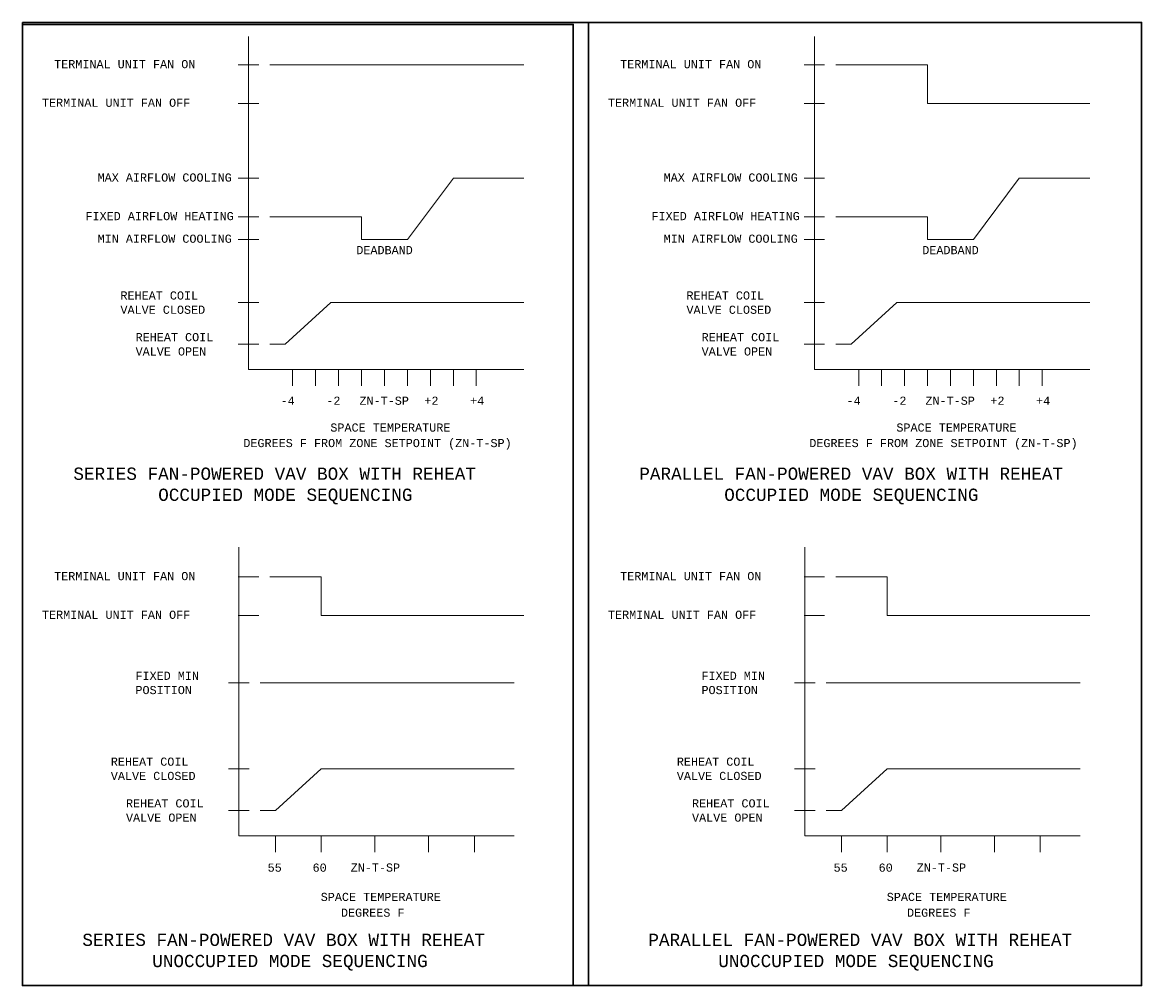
# Model space of a CAD drawing. Header units: inches. Extents: x 2 to 32.2, y 0.4 to 20.5.
# Tile 5 of 5: x 16.9 to 30.6, y 8.7 to 20.5. Entities that reach past the tile are written whole.
import ezdxf
from ezdxf.enums import TextEntityAlignment as Align

# ---------------------------------------------------------------- set-up
doc = ezdxf.new("R2010")
doc.units = ezdxf.units.IN
doc.header["$MEASUREMENT"] = 0
for name, color, linetype, lineweight in [('M-ANNO-SYMB', 6, 'Continuous', 30), ('M-ANNO-TEXT', 2, 'Continuous', 30), ('M-DIAG-GRPH', 6, 'Continuous', 13), ('M-DIAG-METR', 3, 'Continuous', 0)]:
    doc.layers.add(name, color=color, linetype=linetype, lineweight=lineweight)
doc.styles.add('CONTROLTXT', font='monotxt.shx', dxfattribs={"width": 0.8, "height": 0.125})

msp = doc.modelspace()

# ---------------------------------------------------------------- linework, layer by layer
at = {"layer": 'M-ANNO-SYMB'}
for points in [[(16.873, 20.467), (23.625, 20.467), (23.625, 8.685), (16.873, 8.685)], [(23.811, 20.493), (30.592, 20.493), (30.592, 8.685), (23.811, 8.685)]]:
    msp.add_3dface(points, dxfattribs=at)
at = {"layer": 'M-ANNO-TEXT'}
msp.add_3dface([(16.873, 20.493), (30.592, 20.493), (30.592, 8.685), (16.873, 8.685)], dxfattribs=at)
at = {"layer": 'M-DIAG-GRPH', "linetype": 'Continuous'}
for p, q in [((19.645, 20.319), (19.645, 16.237)), ((26.582, 20.319), (26.582, 16.237)), ((19.52, 19.973), (19.77, 19.973)), ((19.905, 19.973), (23.02, 19.973)), ((26.457, 19.973), (26.707, 19.973)), ((26.843, 19.973), (27.968, 19.973)), ((27.968, 19.973), (27.968, 19.5)), ((19.52, 19.5), (19.77, 19.5)), ((26.457, 19.5), (26.707, 19.5)), ((27.968, 19.5), (29.958, 19.5)), ((19.52, 18.583), (19.77, 18.583)), ((21.593, 17.833), (22.156, 18.583)), ((22.156, 18.583), (23.02, 18.583)), ((26.457, 18.583), (26.707, 18.583)), ((28.531, 17.833), (29.093, 18.583)), ((29.093, 18.583), (29.958, 18.583)), ((19.52, 18.11), (19.77, 18.11)), ((19.905, 18.11), (21.03, 18.11)), ((21.03, 18.11), (21.03, 17.833)), ((26.457, 18.11), (26.707, 18.11)), ((26.843, 18.11), (27.968, 18.11)), ((27.968, 18.11), (27.968, 17.833)), ((19.52, 17.833), (19.77, 17.833)), ((21.03, 17.833), (21.593, 17.833)), ((26.457, 17.833), (26.707, 17.833)), ((27.968, 17.833), (28.531, 17.833)), ((19.52, 17.057), (19.77, 17.057)), ((20.093, 16.546), (20.655, 17.057)), ((20.655, 17.057), (23.02, 17.057)), ((26.457, 17.057), (26.707, 17.057)), ((27.03, 16.546), (27.593, 17.057)), ((27.593, 17.057), (29.958, 17.057)), ((19.52, 16.546), (19.77, 16.546)), ((19.905, 16.546), (20.093, 16.546)), ((26.457, 16.546), (26.707, 16.546)), ((26.843, 16.546), (27.03, 16.546)), ((19.645, 16.237), (23.02, 16.237)), ((20.186, 16.237), (20.186, 16.037)), ((20.468, 16.237), (20.468, 16.037)), ((20.749, 16.237), (20.749, 16.037)), ((21.03, 16.237), (21.03, 16.037)), ((21.312, 16.237), (21.312, 16.037)), ((21.593, 16.237), (21.593, 16.037)), ((21.874, 16.237), (21.874, 16.037)), ((22.156, 16.237), (22.156, 16.037)), ((22.437, 16.237), (22.437, 16.037)), ((26.582, 16.237), (29.958, 16.237)), ((27.124, 16.237), (27.124, 16.037)), ((27.405, 16.237), (27.405, 16.037)), ((27.687, 16.237), (27.687, 16.037)), ((27.968, 16.237), (27.968, 16.037)), ((28.249, 16.237), (28.249, 16.037)), ((28.531, 16.237), (28.531, 16.037)), ((28.812, 16.237), (28.812, 16.037)), ((29.093, 16.237), (29.093, 16.037)), ((29.375, 16.237), (29.375, 16.037)), ((19.526, 14.058), (19.526, 10.522)), ((26.464, 14.058), (26.464, 10.522)), ((19.52, 13.697), (19.77, 13.697)), ((19.905, 13.697), (20.537, 13.697)), ((20.537, 13.697), (20.537, 13.223)), ((26.457, 13.697), (26.707, 13.697)), ((26.843, 13.697), (27.475, 13.697)), ((27.475, 13.697), (27.475, 13.223)), ((19.52, 13.223), (19.77, 13.223)), ((20.537, 13.223), (23.02, 13.223)), ((26.457, 13.223), (26.707, 13.223)), ((27.475, 13.223), (29.958, 13.223)), ((19.401, 12.395), (19.651, 12.395)), ((19.787, 12.395), (22.902, 12.395)), ((26.339, 12.395), (26.589, 12.395)), ((26.724, 12.395), (29.84, 12.395)), ((19.401, 11.342), (19.651, 11.342)), ((19.974, 10.831), (20.537, 11.342)), ((20.537, 11.342), (22.902, 11.342)), ((26.339, 11.342), (26.589, 11.342)), ((26.912, 10.831), (27.475, 11.342)), ((27.475, 11.342), (29.84, 11.342)), ((19.401, 10.831), (19.651, 10.831)), ((19.787, 10.831), (19.974, 10.831)), ((26.339, 10.831), (26.589, 10.831)), ((26.724, 10.831), (26.912, 10.831)), ((19.526, 10.522), (22.902, 10.522)), ((19.974, 10.522), (19.974, 10.322)), ((20.537, 10.522), (20.537, 10.322)), ((21.193, 10.522), (21.193, 10.322)), ((21.85, 10.522), (21.85, 10.322)), ((22.413, 10.522), (22.413, 10.322)), ((26.464, 10.522), (29.84, 10.522)), ((26.912, 10.522), (26.912, 10.322)), ((27.475, 10.522), (27.475, 10.322)), ((28.131, 10.522), (28.131, 10.322)), ((28.788, 10.522), (28.788, 10.322)), ((29.35, 10.522), (29.35, 10.322))]:
    msp.add_line(p, q, dxfattribs=at)

# ---------------------------------------------------------------- texts
at = {"layer": 'M-ANNO-TEXT', "linetype": 'Continuous', "style": 'CONTROLTXT'}
for s, height, p in [('TERMINAL UNIT FAN ON', 0.10003, (17.262, 19.981)), ('TERMINAL UNIT FAN ON', 0.10003, (24.2, 19.981)), ('TERMINAL UNIT FAN OFF', 0.10003, (17.113, 19.508)), ('TERMINAL UNIT FAN OFF', 0.10003, (24.051, 19.508)), ('MAX AIRFLOW COOLING', 0.10003, (17.795, 18.591)), ('MAX AIRFLOW COOLING', 0.10003, (24.733, 18.591)), ('FIXED AIRFLOW HEATING', 0.10003, (17.646, 18.118)), ('FIXED AIRFLOW HEATING', 0.10003, (24.584, 18.118)), ('MIN AIRFLOW COOLING', 0.10003, (17.795, 17.841)), ('MIN AIRFLOW COOLING', 0.10003, (24.733, 17.841)), ('DEADBAND', 0.1, (20.966, 17.701)), ('DEADBAND', 0.1, (27.903, 17.701)), ('REHEAT COIL', 0.10003, (18.075, 17.145)), ('REHEAT COIL', 0.10003, (25.013, 17.145)), ('VALVE CLOSED', 0.10003, (18.075, 16.97)), ('VALVE CLOSED', 0.10003, (25.013, 16.97)), ('REHEAT COIL', 0.10003, (18.261, 16.634)), ('REHEAT COIL', 0.10003, (25.199, 16.634)), ('VALVE OPEN', 0.1, (18.261, 16.459)), ('VALVE OPEN', 0.1, (25.199, 16.459)), ('TERMINAL UNIT FAN ON', 0.10003, (17.262, 13.705)), ('TERMINAL UNIT FAN ON', 0.10003, (24.2, 13.705)), ('TERMINAL UNIT FAN OFF', 0.10003, (17.113, 13.231)), ('TERMINAL UNIT FAN OFF', 0.10003, (24.051, 13.231)), ('FIXED MIN', 0.1, (18.259, 12.483)), ('FIXED MIN', 0.1, (25.197, 12.483)), ('POSITION', 0.1, (18.259, 12.308)), ('POSITION', 0.1, (25.197, 12.308)), ('REHEAT COIL', 0.10003, (17.957, 11.43)), ('REHEAT COIL', 0.10003, (24.895, 11.43)), ('VALVE CLOSED', 0.10003, (17.957, 11.255)), ('VALVE CLOSED', 0.10003, (24.895, 11.255)), ('REHEAT COIL', 0.10003, (18.143, 10.919)), ('REHEAT COIL', 0.10003, (25.081, 10.919)), ('VALVE OPEN', 0.1, (18.143, 10.744)), ('VALVE OPEN', 0.1, (25.081, 10.744))]:
    msp.add_text(s, height=height, dxfattribs=at).set_placement(p, align=Align.MIDDLE_LEFT)
for p in [(21.384, 15.526), (28.322, 15.526), (21.266, 9.772), (28.204, 9.772)]:
    msp.add_text('SPACE TEMPERATURE', height=0.10003, dxfattribs=at).set_placement(p, align=Align.MIDDLE_CENTER)
at = {"layer": 'M-ANNO-TEXT', "style": 'CONTROLTXT'}
for s, p in [('SERIES FAN-POWERED VAV BOX WITH REHEAT ', (17.498, 14.885)), ('PARALLEL FAN-POWERED VAV BOX WITH REHEAT ', (24.435, 14.885)), ('OCCUPIED MODE SEQUENCING', (18.538, 14.627)), ('OCCUPIED MODE SEQUENCING', (25.476, 14.627)), ('SERIES FAN-POWERED VAV BOX WITH REHEAT ', (17.608, 9.171)), ('PARALLEL FAN-POWERED VAV BOX WITH REHEAT ', (24.546, 9.171)), ('UNOCCUPIED MODE SEQUENCING', (18.465, 8.912)), ('UNOCCUPIED MODE SEQUENCING', (25.403, 8.912))]:
    msp.add_text(s, height=0.15004, dxfattribs=at).set_placement(p)
at = {"layer": 'M-DIAG-METR', "color": 3, "linetype": 'Continuous', "style": 'CONTROLTXT'}
for s, p in [('-4', (20.125, 15.855)), ('-2', (20.685, 15.855)), ('ZN-T-SP', (21.308, 15.855)), ('+2', (21.887, 15.855)), ('+4', (22.448, 15.855)), ('-4', (27.062, 15.855)), ('-2', (27.623, 15.855)), ('ZN-T-SP', (28.245, 15.855)), ('+2', (28.825, 15.855)), ('+4', (29.385, 15.855)), ('DEGREES F FROM ZONE SETPOINT (ZN-T-SP)', (21.226, 15.336)), ('DEGREES F FROM ZONE SETPOINT (ZN-T-SP)', (28.163, 15.336)), ('55', (19.966, 10.131)), ('60', (20.517, 10.131)), ('ZN-T-SP', (21.2, 10.132)), ('55', (26.903, 10.131)), ('60', (27.455, 10.131)), ('ZN-T-SP', (28.138, 10.132)), ('DEGREES F ', (21.211, 9.579)), ('DEGREES F ', (28.149, 9.579))]:
    msp.add_text(s, height=0.1, dxfattribs=at).set_placement(p, align=Align.MIDDLE_CENTER)

doc.saveas('drawing.dxf')
